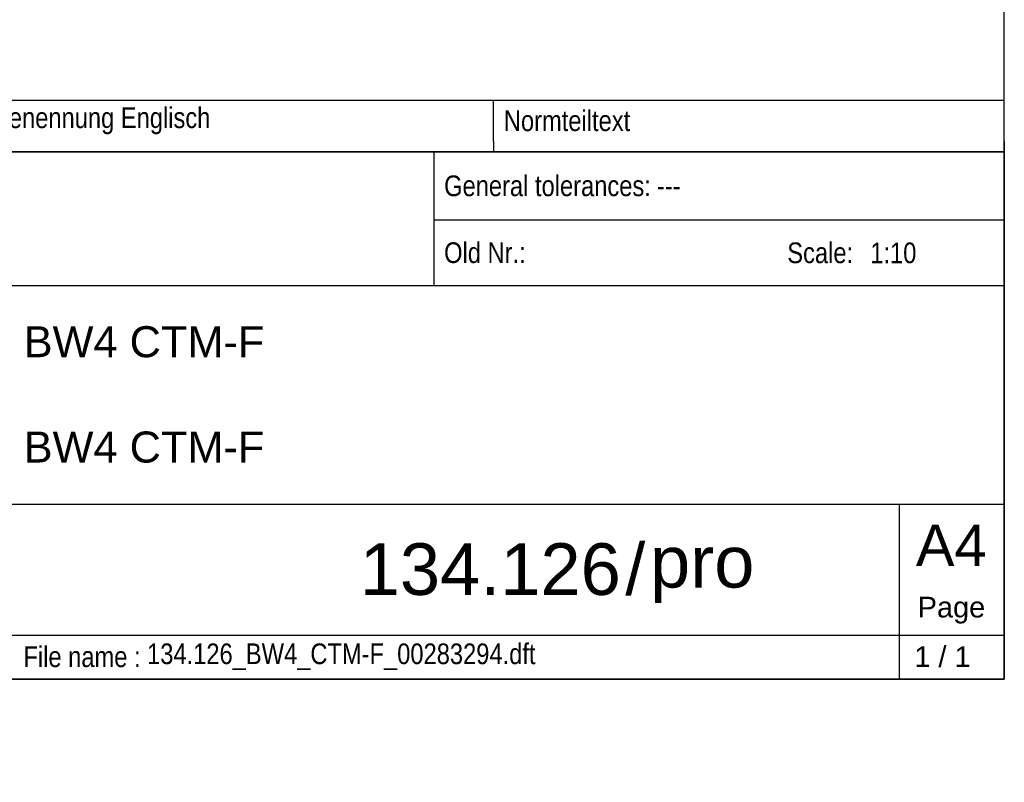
# Model space of a CAD drawing. Header units: millimetres. Extents: x 0 to 287, y 0 to 200.
# Tile 18 of 45: x 192 to 287, y 0 to 74. Entities that reach past the tile are written whole.
import ezdxf
from ezdxf import colors
from ezdxf.entities.mleader import LeaderData, LeaderLine
from ezdxf.math import Vec2, Vec3

# ---------------------------------------------------------------- set-up
doc = ezdxf.new("R2010")
doc.units = ezdxf.units.MM
for name, color, linetype in [('Cartouche', 7, 'Continuous'), ('Défaut', 7, 'Continuous'), ('Format', 7, 'Continuous'), ('Marges', 7, 'Continuous')]:
    doc.layers.add(name, color=color, linetype=linetype)

# ---------------------------------------------------------------- blocks, each defined once
blk = doc.blocks.new('_Dot')
at = {"color": 0, "linetype": 'ByBlock', "lineweight": -2}
blk.add_line((-0.5, 0), (-1, 0), dxfattribs=at)
at = {"color": 0, "linetype": 'ByBlock', "const_width": 0.5}
blk.add_lwpolyline([(-0.25, 0, 1), (0.25, 0, 1)], format="xyb", close=True, dxfattribs=at)

msp = doc.modelspace()

# ---------------------------------------------------------------- linework, layer by layer
at = {"layer": 'Cartouche', "color": 7, "linetype": 'Continuous'}
for p, q in [((287.0057, 60.9923), (97.0057, 60.9923)), ((231.8277, 60.9922), (231.8277, 48.07)), ((231.8277, 54.4022), (287.0056, 54.4022)), ((153.4656, 48.07), (287.0056, 48.07)), ((150.4656, 26.92), (287.0056, 26.92)), ((276.8457, 26.92), (276.8455, 10)), ((174.3656, 14.23), (287.0056, 14.23))]:
    msp.add_line(p, q, dxfattribs=at)
at = {"layer": 'Défaut', "color": 7, "linetype": 'Continuous'}
for p, q in [((97.0056, 65.9923), (287.0056, 65.9923)), ((237.6056, 61.9923), (237.6056, 65.9923)), ((287.0056, 61.9923), (287.0056, 65.9923)), ((237.6056, 61.9923), (237.6056, 60.9923)), ((287.0056, 61.9923), (287.0056, 60.9923)), ((97.0056, 60.9923), (287.0056, 60.9923)), ((97.0056, 60.9923), (287.0056, 60.9923)), ((287.0056, 60.9922), (287.0056, 9.9915)), ((97.0056, 9.9915), (287.0056, 9.9915))]:
    msp.add_line(p, q, dxfattribs=at)
at = {"layer": 'Marges', "color": 7, "linetype": 'Continuous'}
for p, q in [((287, 10), (287, 200)), ((10, 10), (287, 10))]:
    msp.add_line(p, q, dxfattribs=at)

# ---------------------------------------------------------------- texts
at = {"layer": 'Cartouche', "char_height": 2}
for s, insert, width, attachment_point in [('{\\fArial Narrow|b0||i0||c0|p34;\\C7;\\H2.;\\W1.;General tolerances:}', (232.8277, 57.6935), 29.58847, 4), ('{\\fArial Narrow|b0||i0||c0|p34;\\C7;\\H2.;\\W1.;---}', (253.4082, 57.6969), 32.774717, 4), ('{\\fArial Narrow|b0||i0||c0|p34;\\C7;\\H2.;\\W1.;Old Nr.:}', (232.8277, 51.2269), 13.043037, 4), ('{\\fArial Narrow|b0||i0||c0|p34;\\C7;\\H2.;\\W1.;Scale:}', (266.0177, 51.2128), 9.626832, 4), ('{\\fArial|b0||i0||c0|p34;\\C7;\\H2.;\\W1.;Page}', (281.8945, 16.6481), 9.662494, 5), ('{\\fArial Narrow|b0||i0||c0|p34;\\C7;\\H2.;\\W1.;134.126_BW4_CTM-F_00283294.dft}', (204.1007, 12.1448), 71.671298, 4), ('{\\fArial Narrow|b0||i0||c0|p34;\\C7;\\H2.;\\W1.;File name :}', (192.1425, 12.1368), 19.97745, 4)]:
    msp.add_mtext(s, dxfattribs=dict(at, insert=insert, width=width, attachment_point=attachment_point))
at = {"layer": 'Défaut'}
for s, insert, char_height, width, attachment_point in [('{\\fArial Narrow|b0||i0||c0|p34;\\C7;\\H2.;\\W1.;Benennung Englisch}', (189.2056, 63.9923), 2, 47.4, 4), ('{\\fArial Narrow|b0||i0||c0|p34;\\C7;\\H2.;\\W1.;Normteiltext}', (238.6056, 63.9923), 2, 47.4, 4), ('{\\fArial Narrow|b0||i0||c0|p34;\\C7;\\H2.;\\W1.;1:10}', (274.0424, 51.208), 2, 11.732802, 4), ('{\\fArial|b0||i0||c0|p34;\\C7;\\H3.;\\W1.;BW4 CTM-F}', (192.1684, 42.6027), 3, 93.809481, 4), ('{\\fArial|b0||i0||c0|p34;\\C7;\\H3.;\\W1.;BW4 CTM-F}', (192.1684, 32.4144), 3, 93.809481, 4), ('{\\fArial|b0||i0||c0|p34;\\C7;\\H5.;\\W1.;134.126}', (249.9159, 20.5922), 5, 57.728847, 6), ('{\\fArial|b0||i0||c0|p34;\\C7;\\H5.;\\W1.;/}', (251.3214, 20.5914), 5, 2.696999, 5), ('{\\fArial|b0||i0||c0|p34;\\C7;\\H5.;\\W1.;pro}', (252.742, 20.5871), 5, 21.11407, 4)]:
    msp.add_mtext(s, dxfattribs=dict(at, insert=insert, char_height=char_height, width=width, attachment_point=attachment_point))
at = {"layer": 'Format', "insert": (281.8756, 22.938), "char_height": 4, "width": 9.790145, "attachment_point": 5}
msp.add_mtext('{\\fArial|b0||i0||c0|p34;\\C7;\\H4.;\\W1.;A4}', dxfattribs=at)

# ---------------------------------------------------------------- leaders
at = {"layer": 'Cartouche', "color": 7, "linetype": 'Continuous'}
ml = msp.add_multileader_mtext('Standard', dxfattribs=at)
ml.set_content('{\\pxsm0.9;\\fArial|b0||i0||c0|p34;\\W1.;1 / 1\\P}', color=256)
ml.set_leader_properties()
ml.set_arrow_properties(name='DOT')
ml.build(insert=Vec2(0, 0))
ml.multileader.update_dxf_attribs({"leader_type": 0, "dogleg_length": 0, "arrow_head_size": 2})
ctx = ml.context
ctx.base_point, ctx.char_height, ctx.arrow_head_size, ctx.landing_gap_size = Vec3(276.7181, 12.1471), 2, 2, 0.7
ctx.text_align_type = 1
notes = []
notes.append((ctx, [(0, (0, 0, 0), (0, 0), (1, 0), 1, [])]))
ctx.mtext.insert, ctx.mtext.alignment = Vec3(281.0261, 13.1641), 2
for ctx, leaders in notes:
    for number, flags, end, landing, length, lines in leaders:
        leader = LeaderData()
        leader.index, (leader.has_last_leader_line, leader.has_dogleg_vector, leader.attachment_direction) = number, flags
        leader.last_leader_point, leader.dogleg_vector, leader.dogleg_length = Vec3(end), Vec3(landing), length
        for number, points, colour, breaks in lines:
            line = LeaderLine()
            line.index, line.vertices, line.color, line.breaks = number, Vec3.list(points), colors.encode_raw_color(colour), breaks
            leader.lines.append(line)
        ctx.leaders.append(leader)

doc.saveas('drawing.dxf')
